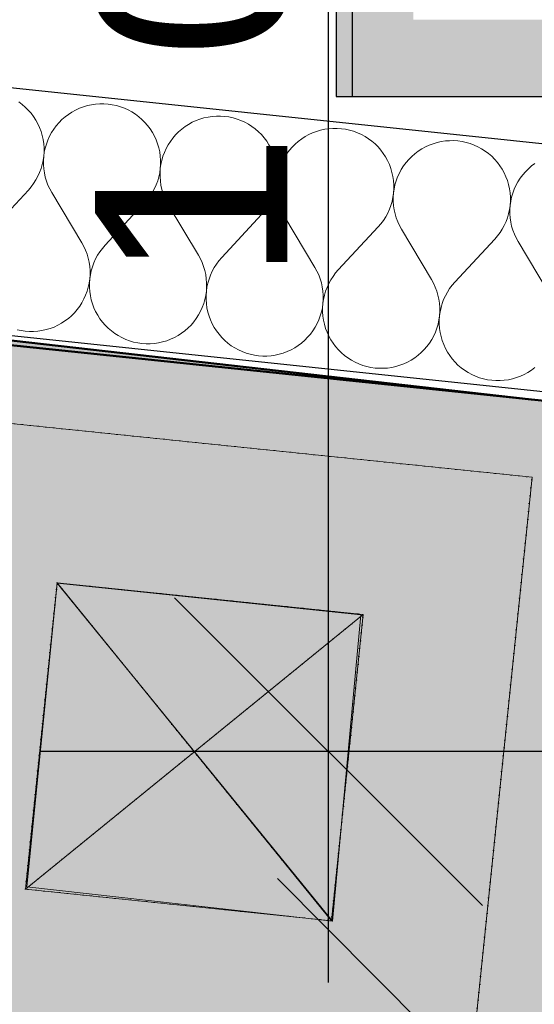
# Model space of a CAD drawing. Header units: millimetres. Extents: x -28761 to 4793, y -4271 to 20239.
# Tile 159 of 256: x -13048 to -12714, y 8825 to 9465. Entities that reach past the tile are written whole.
import ezdxf

# ---------------------------------------------------------------- set-up
doc = ezdxf.new("R2010")
doc.units = ezdxf.units.MM
doc.header["$MEASUREMENT"] = 0
doc.linetypes.add('Tečkovaná L', pattern=[5.15, 0.3, -4.85])
doc.linetypes.add('Wipeout_Contour', pattern=[1000, 0, -1000])
for name, color, linetype in [('5._POHLED ZÁPADNÍ_1_Konstrukce - nenosné', 7, 'Continuous'), ('5._POHLED ZÁPADNÍ_1_Konstrukce - nosné', 7, 'Continuous'), ('5._POHLED ZÁPADNÍ_1_Kóty - SP', 7, 'Continuous'), ('5._POHLED ZÁPADNÍ_1_Nové_Konstrukce - nosné', 7, 'Continuous'), ('5._POHLED ZÁPADNÍ_1_Nové_Kóty - SP', 7, 'Continuous'), ('5._POHLED ZÁPADNÍ_1_Nové_Popis', 7, 'Continuous'), ('5._POHLED ZÁPADNÍ_1_Nové_TZB - horkovod', 7, 'Continuous'), ('5._POHLED ZÁPADNÍ_1_Nové_Výplně – Řezové', 7, 'Continuous'), ('5._POHLED ZÁPADNÍ_1_Nové_VÝTAH VAR 1', 7, 'Continuous'), ('5._POHLED ZÁPADNÍ_1_Situace - terén', 7, 'Continuous'), ('5._POHLED ZÁPADNÍ_1_Výplně - Povrchové', 7, 'Continuous'), ('5._POHLED ZÁPADNÍ_1_Výplně – Řezové', 7, 'Continuous')]:
    doc.layers.add(name, color=color, linetype=linetype)
doc.styles.add('GENEROVANÝ_STYL_2', font='txt')

# ---------------------------------------------------------------- blocks, each defined once
blk = doc.blocks.new('*X36', base_point=(-30186.65, -6515.26))
at = {"layer": '5._POHLED ZÁPADNÍ_1_Nové_Výplně – Řezové', "color": 21, "linetype": 'Continuous', "lineweight": 20, "true_color": 0xffaaaa}
for p, q in [((-13046.55, 9409.62), (-13048.73, 9411.24)), ((-13044.49, 9407.84), (-13046.55, 9409.62)), ((-13042.57, 9405.92), (-13044.49, 9407.84)), ((-13040.78, 9403.86), (-13042.57, 9405.92)), ((-13011.76, 9405.95), (-13014.15, 9404.64)), ((-13009.29, 9407.09), (-13011.76, 9405.95)), ((-13006.74, 9408.04), (-13009.29, 9407.09)), ((-13004.13, 9408.82), (-13006.74, 9408.04)), ((-13001.48, 9409.4), (-13004.13, 9408.82)), ((-12998.79, 9409.79), (-13001.48, 9409.4)), ((-12996.07, 9409.99), (-12998.79, 9409.79)), ((-12993.35, 9410), (-12996.07, 9409.99)), ((-12990.64, 9409.81), (-12993.35, 9410)), ((-12987.94, 9409.43), (-12990.64, 9409.81)), ((-12985.28, 9408.86), (-12987.94, 9409.43)), ((-12982.67, 9408.1), (-12985.28, 9408.86)), ((-12980.12, 9407.15), (-12982.67, 9408.1)), ((-12977.64, 9406.03), (-12980.12, 9407.15)), ((-12975.25, 9404.73), (-12977.64, 9406.03)), ((-12972.96, 9403.26), (-12975.25, 9404.73)), ((-13039.15, 9401.69), (-13040.78, 9403.86)), ((-13037.67, 9399.4), (-13039.15, 9401.69)), ((-13036.36, 9397.02), (-13037.67, 9399.4)), ((-13020.66, 9399.74), (-13022.58, 9397.81)), ((-13018.6, 9401.53), (-13020.66, 9399.74)), ((-13016.43, 9403.16), (-13018.6, 9401.53)), ((-13014.15, 9404.64), (-13016.43, 9403.16)), ((-12970.78, 9401.63), (-12972.96, 9403.26)), ((-12968.72, 9399.86), (-12970.78, 9401.63)), ((-12966.79, 9397.94), (-12968.72, 9399.86)), ((-12933.52, 9399.11), (-12935.99, 9397.97)), ((-12930.97, 9400.06), (-12933.52, 9399.11)), ((-12928.36, 9400.84), (-12930.97, 9400.06)), ((-12925.71, 9401.42), (-12928.36, 9400.84)), ((-12923.01, 9401.81), (-12925.71, 9401.42)), ((-12920.3, 9402.01), (-12923.01, 9401.81)), ((-12917.58, 9402.02), (-12920.3, 9402.01)), ((-12914.87, 9401.83), (-12917.58, 9402.02)), ((-12912.17, 9401.45), (-12914.87, 9401.83)), ((-12909.51, 9400.88), (-12912.17, 9401.45)), ((-12906.9, 9400.12), (-12909.51, 9400.88)), ((-12904.35, 9399.17), (-12906.9, 9400.12)), ((-12901.87, 9398.05), (-12904.35, 9399.17)), ((-13035.23, 9394.55), (-13036.36, 9397.02)), ((-13034.27, 9392), (-13035.23, 9394.55)), ((-13033.5, 9389.39), (-13034.27, 9392)), ((-13025.98, 9393.57), (-13027.44, 9391.28)), ((-13024.35, 9395.75), (-13025.98, 9393.57)), ((-13022.58, 9397.81), (-13024.35, 9395.75)), ((-12965.01, 9395.88), (-12966.79, 9397.94)), ((-12963.37, 9393.71), (-12965.01, 9395.88)), ((-12961.9, 9391.42), (-12963.37, 9393.71)), ((-12942.83, 9393.55), (-12944.88, 9391.76)), ((-12940.66, 9395.18), (-12942.83, 9393.55)), ((-12938.37, 9396.66), (-12940.66, 9395.18)), ((-12935.99, 9397.97), (-12938.37, 9396.66)), ((-12899.48, 9396.75), (-12901.87, 9398.05)), ((-12897.19, 9395.28), (-12899.48, 9396.75)), ((-12895.01, 9393.65), (-12897.19, 9395.28)), ((-12892.95, 9391.88), (-12895.01, 9393.65)), ((-12855.2, 9392.08), (-12857.75, 9391.13)), ((-12852.59, 9392.86), (-12855.2, 9392.08)), ((-12849.93, 9393.44), (-12852.59, 9392.86)), ((-12847.24, 9393.83), (-12849.93, 9393.44)), ((-12844.53, 9394.03), (-12847.24, 9393.83)), ((-12841.81, 9394.04), (-12844.53, 9394.03)), ((-12839.09, 9393.85), (-12841.81, 9394.04)), ((-12836.4, 9393.47), (-12839.09, 9393.85)), ((-12833.74, 9392.9), (-12836.4, 9393.47)), ((-12831.13, 9392.14), (-12833.74, 9392.9)), ((-12828.58, 9391.19), (-12831.13, 9392.14)), ((-13032.92, 9386.73), (-13033.5, 9389.39)), ((-13032.53, 9384.04), (-13032.92, 9386.73)), ((-13029.86, 9386.41), (-13030.81, 9383.86)), ((-13028.74, 9388.89), (-13029.86, 9386.41)), ((-13027.44, 9391.28), (-13028.74, 9388.89)), ((-12960.59, 9389.04), (-12961.9, 9391.42)), ((-12959.46, 9386.57), (-12960.59, 9389.04)), ((-12958.5, 9384.02), (-12959.46, 9386.57)), ((-12950.2, 9385.59), (-12951.67, 9383.3)), ((-12948.58, 9387.77), (-12950.2, 9385.59)), ((-12946.8, 9389.83), (-12948.58, 9387.77)), ((-12944.88, 9391.76), (-12946.8, 9389.83)), ((-12891.02, 9389.96), (-12892.95, 9391.88)), ((-12889.24, 9387.9), (-12891.02, 9389.96)), ((-12887.6, 9385.73), (-12889.24, 9387.9)), ((-12886.13, 9383.44), (-12887.6, 9385.73)), ((-12867.06, 9385.57), (-12869.11, 9383.78)), ((-12864.89, 9387.2), (-12867.06, 9385.57)), ((-12862.6, 9388.68), (-12864.89, 9387.2)), ((-12860.22, 9389.99), (-12862.6, 9388.68)), ((-12857.75, 9391.13), (-12860.22, 9389.99)), ((-12826.1, 9390.07), (-12828.58, 9391.19)), ((-12823.71, 9388.77), (-12826.1, 9390.07)), ((-12821.42, 9387.3), (-12823.71, 9388.77)), ((-12819.24, 9385.67), (-12821.42, 9387.3)), ((-12817.18, 9383.9), (-12819.24, 9385.67)), ((-12771.47, 9385.85), (-12774.16, 9385.46)), ((-12768.76, 9386.05), (-12771.47, 9385.85)), ((-12766.04, 9386.06), (-12768.76, 9386.05)), ((-12763.32, 9385.87), (-12766.04, 9386.06)), ((-12760.63, 9385.49), (-12763.32, 9385.87)), ((-12757.97, 9384.92), (-12760.63, 9385.49)), ((-13032.33, 9381.33), (-13032.53, 9384.04)), ((-13032.33, 9378.61), (-13032.33, 9381.33)), ((-13031.57, 9381.25), (-13032.14, 9378.59)), ((-13030.81, 9383.86), (-13031.57, 9381.25)), ((-12957.73, 9381.41), (-12958.5, 9384.02)), ((-12957.15, 9378.75), (-12957.73, 9381.41)), ((-12952.97, 9380.91), (-12954.09, 9378.43)), ((-12951.67, 9383.3), (-12952.97, 9380.91)), ((-12884.82, 9381.06), (-12886.13, 9383.44)), ((-12883.69, 9378.59), (-12884.82, 9381.06)), ((-12872.81, 9379.79), (-12874.43, 9377.61)), ((-12871.03, 9381.85), (-12872.81, 9379.79)), ((-12869.11, 9383.78), (-12871.03, 9381.85)), ((-12815.25, 9381.98), (-12817.18, 9383.9)), ((-12813.47, 9379.92), (-12815.25, 9381.98)), ((-12811.83, 9377.75), (-12813.47, 9379.92)), ((-12789.12, 9379.22), (-12791.29, 9377.59)), ((-12786.83, 9380.7), (-12789.12, 9379.22)), ((-12784.45, 9382.01), (-12786.83, 9380.7)), ((-12781.98, 9383.15), (-12784.45, 9382.01)), ((-12779.43, 9384.1), (-12781.98, 9383.15)), ((-12776.82, 9384.88), (-12779.43, 9384.1)), ((-12774.16, 9385.46), (-12776.82, 9384.88)), ((-12755.36, 9384.16), (-12757.97, 9384.92)), ((-12752.81, 9383.21), (-12755.36, 9384.16)), ((-12750.33, 9382.09), (-12752.81, 9383.21)), ((-12747.94, 9380.79), (-12750.33, 9382.09)), ((-12745.65, 9379.32), (-12747.94, 9380.79)), ((-12743.47, 9377.69), (-12745.65, 9379.32)), ((-13033.47, 9370.54), (-13032.9, 9373.2)), ((-13032.9, 9373.2), (-13032.52, 9375.89)), ((-13032.52, 9375.89), (-13032.7, 9373.18)), ((-13032.7, 9373.18), (-13032.69, 9370.46)), ((-13032.52, 9375.89), (-13032.33, 9378.61)), ((-13032.14, 9378.59), (-13032.52, 9375.89)), ((-12956.76, 9376.06), (-12957.15, 9378.75)), ((-12956.56, 9373.35), (-12956.76, 9376.06)), ((-12956.55, 9370.63), (-12956.56, 9373.35)), ((-12955.79, 9373.27), (-12956.36, 9370.61)), ((-12955.03, 9375.88), (-12955.79, 9373.27)), ((-12954.09, 9378.43), (-12955.03, 9375.88)), ((-12882.73, 9376.04), (-12883.69, 9378.59)), ((-12881.96, 9373.43), (-12882.73, 9376.04)), ((-12881.38, 9370.77), (-12881.96, 9373.43)), ((-12877.2, 9372.93), (-12878.32, 9370.45)), ((-12875.9, 9375.32), (-12877.2, 9372.93)), ((-12874.43, 9377.61), (-12875.9, 9375.32)), ((-12810.36, 9375.46), (-12811.83, 9377.75)), ((-12809.05, 9373.08), (-12810.36, 9375.46)), ((-12807.91, 9370.61), (-12809.05, 9373.08)), ((-12795.26, 9373.87), (-12797.04, 9371.81)), ((-12793.34, 9375.8), (-12795.26, 9373.87)), ((-12791.29, 9377.59), (-12793.34, 9375.8)), ((-12741.41, 9375.92), (-12743.47, 9377.69)), ((-12739.48, 9374), (-12741.41, 9375.92)), ((-12737.69, 9371.94), (-12739.48, 9374)), ((-13035.18, 9365.38), (-13034.24, 9367.93)), ((-13034.24, 9367.93), (-13033.47, 9370.54)), ((-13032.69, 9370.46), (-13032.49, 9367.74)), ((-13032.49, 9367.74), (-13032.1, 9365.05)), ((-12957.13, 9365.22), (-12956.74, 9367.91)), ((-12956.74, 9367.91), (-12956.93, 9365.2)), ((-12956.74, 9367.91), (-12956.55, 9370.63)), ((-12956.36, 9370.61), (-12956.74, 9367.91)), ((-12880.99, 9368.08), (-12881.38, 9370.77)), ((-12880.79, 9365.37), (-12880.99, 9368.08)), ((-12879.26, 9367.9), (-12880.02, 9365.29)), ((-12878.32, 9370.45), (-12879.26, 9367.9)), ((-12806.96, 9368.06), (-12807.91, 9370.61)), ((-12806.19, 9365.45), (-12806.96, 9368.06)), ((-12800.13, 9367.34), (-12801.42, 9364.95)), ((-12798.66, 9369.63), (-12800.13, 9367.34)), ((-12797.04, 9371.81), (-12798.66, 9369.63)), ((-12736.06, 9369.77), (-12737.69, 9371.94)), ((-12734.59, 9367.48), (-12736.06, 9369.77)), ((-12733.28, 9365.1), (-12734.59, 9367.48)), ((-12717.57, 9367.82), (-12719.49, 9365.89)), ((-12715.52, 9369.61), (-12717.57, 9367.82)), ((-12713.35, 9371.24), (-12715.52, 9369.61)), ((-13039.08, 9358.22), (-13037.61, 9360.51)), ((-13037.61, 9360.51), (-13036.31, 9362.9)), ((-13036.31, 9362.9), (-13035.18, 9365.38)), ((-13032.1, 9365.05), (-13031.51, 9362.4)), ((-13031.51, 9362.4), (-13030.74, 9359.79)), ((-12959.41, 9357.4), (-12958.46, 9359.95)), ((-12958.46, 9359.95), (-12957.7, 9362.56)), ((-12957.7, 9362.56), (-12957.13, 9365.22)), ((-12956.93, 9365.2), (-12956.92, 9362.48)), ((-12956.92, 9362.48), (-12956.72, 9359.76)), ((-12881.36, 9357.24), (-12880.97, 9359.93)), ((-12880.97, 9359.93), (-12881.16, 9357.22)), ((-12880.97, 9359.93), (-12880.78, 9362.65)), ((-12880.59, 9362.63), (-12880.97, 9359.93)), ((-12880.78, 9362.65), (-12880.79, 9365.37)), ((-12880.02, 9365.29), (-12880.59, 9362.63)), ((-12805.61, 9362.79), (-12806.19, 9365.45)), ((-12805.21, 9360.1), (-12805.61, 9362.79)), ((-12805.02, 9357.39), (-12805.21, 9360.1)), ((-12803.49, 9359.92), (-12804.25, 9357.31)), ((-12802.55, 9362.47), (-12803.49, 9359.92)), ((-12801.42, 9364.95), (-12802.55, 9362.47)), ((-12732.14, 9362.63), (-12733.28, 9365.1)), ((-12731.19, 9360.08), (-12732.14, 9362.63)), ((-12730.42, 9357.47), (-12731.19, 9360.08)), ((-12722.89, 9361.65), (-12724.36, 9359.36)), ((-12721.27, 9363.83), (-12722.89, 9361.65)), ((-12719.49, 9365.89), (-12721.27, 9363.83)), ((-13042.48, 9353.98), (-13068.41, 9326.07)), ((-13042.48, 9353.98), (-13040.71, 9356.04)), ((-13040.71, 9356.04), (-13039.08, 9358.22)), ((-13030.74, 9359.79), (-13029.78, 9357.24)), ((-13029.78, 9357.24), (-13028.64, 9354.77)), ((-13028.64, 9354.77), (-13027.33, 9352.39)), ((-12961.84, 9352.53), (-12960.54, 9354.92)), ((-12960.54, 9354.92), (-12959.41, 9357.4)), ((-12956.72, 9359.76), (-12956.33, 9357.07)), ((-12956.33, 9357.07), (-12955.74, 9354.42)), ((-12955.74, 9354.42), (-12954.97, 9351.81)), ((-12882.69, 9351.97), (-12881.93, 9354.58)), ((-12881.93, 9354.58), (-12881.36, 9357.24)), ((-12881.16, 9357.22), (-12881.15, 9354.5)), ((-12881.15, 9354.5), (-12880.95, 9351.78)), ((-12805.2, 9351.95), (-12805.01, 9354.67)), ((-12804.82, 9354.65), (-12805.2, 9351.95)), ((-12805.01, 9354.67), (-12805.02, 9357.39)), ((-12804.25, 9357.31), (-12804.82, 9354.65)), ((-12729.83, 9354.81), (-12730.42, 9357.47)), ((-12729.44, 9352.12), (-12729.83, 9354.81)), ((-12726.78, 9354.49), (-12727.72, 9351.94)), ((-12725.65, 9356.97), (-12726.78, 9354.49)), ((-12724.36, 9359.36), (-12725.65, 9356.97)), ((-13027.33, 9352.39), (-13007.79, 9319.68)), ((-12966.71, 9346), (-12964.93, 9348.06)), ((-12964.93, 9348.06), (-12963.31, 9350.24)), ((-12963.31, 9350.24), (-12961.84, 9352.53)), ((-12954.97, 9351.81), (-12954.01, 9349.26)), ((-12954.01, 9349.26), (-12952.87, 9346.79)), ((-12884.77, 9346.94), (-12883.64, 9349.42)), ((-12883.64, 9349.42), (-12882.69, 9351.97)), ((-12880.95, 9351.78), (-12880.55, 9349.09)), ((-12880.55, 9349.09), (-12879.97, 9346.44)), ((-12806.16, 9346.6), (-12805.58, 9349.26)), ((-12805.58, 9349.26), (-12805.2, 9351.95)), ((-12805.2, 9351.95), (-12805.39, 9349.24)), ((-12805.39, 9349.24), (-12805.38, 9346.52)), ((-12729.24, 9349.41), (-12729.44, 9352.12)), ((-12729.24, 9346.69), (-12729.24, 9349.41)), ((-12728.48, 9349.33), (-12729.05, 9346.67)), ((-12727.72, 9351.94), (-12728.48, 9349.33)), ((-12966.71, 9346), (-12992.64, 9318.09)), ((-12952.87, 9346.79), (-12951.56, 9344.41)), ((-12951.56, 9344.41), (-12932.02, 9311.7)), ((-12889.16, 9340.08), (-12887.54, 9342.26)), ((-12887.54, 9342.26), (-12886.07, 9344.55)), ((-12886.07, 9344.55), (-12884.77, 9346.94)), ((-12879.97, 9346.44), (-12879.19, 9343.83)), ((-12879.19, 9343.83), (-12878.24, 9341.28)), ((-12878.24, 9341.28), (-12877.1, 9338.81)), ((-12809, 9338.96), (-12807.87, 9341.44)), ((-12807.87, 9341.44), (-12806.92, 9343.99)), ((-12806.92, 9343.99), (-12806.16, 9346.6)), ((-12805.38, 9346.52), (-12805.18, 9343.8)), ((-12805.18, 9343.8), (-12804.78, 9341.11)), ((-12804.78, 9341.11), (-12804.2, 9338.46)), ((-12730.39, 9338.62), (-12729.81, 9341.28)), ((-12729.81, 9341.28), (-12729.43, 9343.97)), ((-12729.43, 9343.97), (-12729.62, 9341.26)), ((-12729.62, 9341.26), (-12729.61, 9338.54)), ((-12729.43, 9343.97), (-12729.24, 9346.69)), ((-12729.05, 9346.67), (-12729.43, 9343.97)), ((-12890.94, 9338.02), (-12916.87, 9310.11)), ((-12890.94, 9338.02), (-12889.16, 9340.08)), ((-12877.1, 9338.81), (-12875.79, 9336.43)), ((-12875.79, 9336.43), (-12856.25, 9303.72)), ((-12811.76, 9334.28), (-12810.3, 9336.57)), ((-12810.3, 9336.57), (-12809, 9338.96)), ((-12804.2, 9338.46), (-12803.42, 9335.85)), ((-12803.42, 9335.85), (-12802.46, 9333.3)), ((-12732.1, 9333.46), (-12731.15, 9336.01)), ((-12731.15, 9336.01), (-12730.39, 9338.62)), ((-12729.61, 9338.54), (-12729.41, 9335.82)), ((-12729.41, 9335.82), (-12729.01, 9333.13)), ((-12815.17, 9330.04), (-12841.09, 9302.13)), ((-12815.17, 9330.04), (-12813.39, 9332.1)), ((-12813.39, 9332.1), (-12811.76, 9334.28)), ((-12802.46, 9333.3), (-12801.33, 9330.83)), ((-12801.33, 9330.83), (-12800.02, 9328.45)), ((-12800.02, 9328.45), (-12780.48, 9295.74)), ((-12735.99, 9326.3), (-12734.52, 9328.59)), ((-12734.52, 9328.59), (-12733.22, 9330.98)), ((-12733.22, 9330.98), (-12732.1, 9333.46)), ((-12729.01, 9333.13), (-12728.43, 9330.48)), ((-12728.43, 9330.48), (-12727.65, 9327.87)), ((-12739.4, 9322.06), (-12765.32, 9294.15)), ((-12739.4, 9322.06), (-12737.62, 9324.12)), ((-12737.62, 9324.12), (-12735.99, 9326.3)), ((-12727.65, 9327.87), (-12726.69, 9325.32)), ((-12726.69, 9325.32), (-12725.56, 9322.85)), ((-12725.56, 9322.85), (-12724.24, 9320.47)), ((-13006.48, 9317.3), (-13007.79, 9319.68)), ((-13005.34, 9314.83), (-13006.48, 9317.3)), ((-12994.42, 9316.03), (-12996.04, 9313.85)), ((-12992.64, 9318.09), (-12994.42, 9316.03)), ((-12724.24, 9320.47), (-12704.71, 9287.76)), ((-13004.38, 9312.28), (-13005.34, 9314.83)), ((-13003.61, 9309.68), (-13004.38, 9312.28)), ((-13003.02, 9307.02), (-13003.61, 9309.68)), ((-12998.81, 9309.17), (-12999.94, 9306.69)), ((-12997.51, 9311.56), (-12998.81, 9309.17)), ((-12996.04, 9313.85), (-12997.51, 9311.56)), ((-12930.71, 9309.32), (-12932.02, 9311.7)), ((-12929.57, 9306.85), (-12930.71, 9309.32)), ((-12916.87, 9310.11), (-12918.64, 9308.05)), ((-13002.63, 9304.33), (-13003.02, 9307.02)), ((-13002.43, 9301.61), (-13002.63, 9304.33)), ((-13000.88, 9304.14), (-13001.65, 9301.53)), ((-12999.94, 9306.69), (-13000.88, 9304.14)), ((-12928.61, 9304.3), (-12929.57, 9306.85)), ((-12927.84, 9301.69), (-12928.61, 9304.3)), ((-12921.74, 9303.58), (-12923.04, 9301.19)), ((-12920.27, 9305.87), (-12921.74, 9303.58)), ((-12918.64, 9308.05), (-12920.27, 9305.87)), ((-12854.94, 9301.34), (-12856.25, 9303.72)), ((-13002.98, 9293.49), (-13002.61, 9296.18)), ((-13002.61, 9296.18), (-13002.79, 9293.47)), ((-13002.61, 9296.18), (-13002.42, 9298.89)), ((-13002.22, 9298.87), (-13002.61, 9296.18)), ((-13002.42, 9298.89), (-13002.43, 9301.61)), ((-13001.65, 9301.53), (-13002.22, 9298.87)), ((-12927.25, 9299.04), (-12927.84, 9301.69)), ((-12926.86, 9296.35), (-12927.25, 9299.04)), ((-12926.65, 9293.63), (-12926.86, 9296.35)), ((-12925.11, 9296.16), (-12925.88, 9293.55)), ((-12924.17, 9298.71), (-12925.11, 9296.16)), ((-12923.04, 9301.19), (-12924.17, 9298.71)), ((-12853.8, 9298.87), (-12854.94, 9301.34)), ((-12852.84, 9296.32), (-12853.8, 9298.87)), ((-12852.07, 9293.71), (-12852.84, 9296.32)), ((-12844.5, 9297.89), (-12845.97, 9295.6)), ((-12842.87, 9300.07), (-12844.5, 9297.89)), ((-12841.09, 9302.13), (-12842.87, 9300.07)), ((-13004.31, 9288.21), (-13003.56, 9290.83)), ((-13003.56, 9290.83), (-13002.98, 9293.49)), ((-13002.79, 9293.47), (-13002.79, 9290.74)), ((-13002.79, 9290.74), (-13002.59, 9288.03)), ((-12926.83, 9288.2), (-12926.65, 9290.91)), ((-12926.45, 9290.89), (-12926.83, 9288.2)), ((-12926.65, 9290.91), (-12926.65, 9293.63)), ((-12925.88, 9293.55), (-12926.45, 9290.89)), ((-12851.48, 9291.06), (-12852.07, 9293.71)), ((-12851.09, 9288.37), (-12851.48, 9291.06)), ((-12848.4, 9290.73), (-12849.34, 9288.18)), ((-12847.27, 9293.21), (-12848.4, 9290.73)), ((-12845.97, 9295.6), (-12847.27, 9293.21)), ((-12779.17, 9293.36), (-12780.48, 9295.74)), ((-12778.03, 9290.89), (-12779.17, 9293.36)), ((-12777.07, 9288.34), (-12778.03, 9290.89)), ((-12768.73, 9289.91), (-12770.2, 9287.62)), ((-12767.1, 9292.09), (-12768.73, 9289.91)), ((-12765.32, 9294.15), (-12767.1, 9292.09)), ((-13007.68, 9280.79), (-13006.38, 9283.18)), ((-13006.38, 9283.18), (-13005.26, 9285.66)), ((-13005.26, 9285.66), (-13004.31, 9288.21)), ((-13002.59, 9288.03), (-13002.2, 9285.34)), ((-13002.2, 9285.34), (-13001.62, 9282.68)), ((-12927.78, 9282.85), (-12927.21, 9285.5)), ((-12927.21, 9285.5), (-12926.83, 9288.2)), ((-12926.83, 9288.2), (-12927.02, 9285.48)), ((-12927.02, 9285.48), (-12927.02, 9282.76)), ((-12850.88, 9285.65), (-12851.09, 9288.37)), ((-12850.88, 9282.93), (-12850.88, 9285.65)), ((-12850.1, 9285.57), (-12850.68, 9282.91)), ((-12849.34, 9288.18), (-12850.1, 9285.57)), ((-12776.3, 9285.73), (-12777.07, 9288.34)), ((-12775.71, 9283.08), (-12776.3, 9285.73)), ((-12771.5, 9285.23), (-12772.62, 9282.75)), ((-12770.2, 9287.62), (-12771.5, 9285.23)), ((-13010.77, 9276.32), (-13009.14, 9278.5)), ((-13009.14, 9278.5), (-13007.68, 9280.79)), ((-13001.62, 9282.68), (-13000.85, 9280.07)), ((-13000.85, 9280.07), (-12999.89, 9277.53)), ((-12999.89, 9277.53), (-12998.76, 9275.05)), ((-12930.61, 9275.2), (-12929.49, 9277.68)), ((-12929.49, 9277.68), (-12928.54, 9280.23)), ((-12928.54, 9280.23), (-12927.78, 9282.85)), ((-12927.02, 9282.76), (-12926.82, 9280.05)), ((-12926.82, 9280.05), (-12926.43, 9277.36)), ((-12926.43, 9277.36), (-12925.85, 9274.7)), ((-12852.01, 9274.86), (-12851.44, 9277.52)), ((-12851.44, 9277.52), (-12851.06, 9280.22)), ((-12851.06, 9280.22), (-12851.25, 9277.5)), ((-12851.25, 9277.5), (-12851.25, 9274.78)), ((-12851.06, 9280.22), (-12850.88, 9282.93)), ((-12850.68, 9282.91), (-12851.06, 9280.22)), ((-12775.31, 9280.39), (-12775.71, 9283.08)), ((-12775.11, 9277.67), (-12775.31, 9280.39)), ((-12775.1, 9274.95), (-12775.11, 9277.67)), ((-12774.33, 9277.59), (-12774.91, 9274.93)), ((-12773.57, 9280.2), (-12774.33, 9277.59)), ((-12772.62, 9282.75), (-12773.57, 9280.2)), ((-13018.69, 9268.91), (-13016.52, 9270.54)), ((-13016.52, 9270.54), (-13014.46, 9272.33)), ((-13014.46, 9272.33), (-13012.55, 9274.26)), ((-13012.55, 9274.26), (-13010.77, 9276.32)), ((-12998.76, 9275.05), (-12997.45, 9272.67)), ((-12997.45, 9272.67), (-12995.97, 9270.38)), ((-12995.97, 9270.38), (-12994.34, 9268.21)), ((-12935, 9268.34), (-12933.37, 9270.52)), ((-12933.37, 9270.52), (-12931.91, 9272.81)), ((-12931.91, 9272.81), (-12930.61, 9275.2)), ((-12925.85, 9274.7), (-12925.08, 9272.09)), ((-12925.08, 9272.09), (-12924.12, 9269.55)), ((-12853.72, 9269.7), (-12852.77, 9272.25)), ((-12852.77, 9272.25), (-12852.01, 9274.86)), ((-12851.25, 9274.78), (-12851.05, 9272.07)), ((-12851.05, 9272.07), (-12850.66, 9269.38)), ((-12775.67, 9269.54), (-12775.29, 9272.24)), ((-12775.29, 9272.24), (-12775.48, 9269.52)), ((-12775.29, 9272.24), (-12775.1, 9274.95)), ((-12774.91, 9274.93), (-12775.29, 9272.24)), ((-13030.99, 9263.25), (-13028.38, 9264.03)), ((-13028.38, 9264.03), (-13025.83, 9264.98)), ((-13025.83, 9264.98), (-13023.36, 9266.12)), ((-13023.36, 9266.12), (-13020.97, 9267.43)), ((-13020.97, 9267.43), (-13018.69, 9268.91)), ((-12994.34, 9268.21), (-12992.55, 9266.15)), ((-12992.55, 9266.15), (-12990.63, 9264.23)), ((-12990.63, 9264.23), (-12988.57, 9262.46)), ((-12940.74, 9262.56), (-12938.69, 9264.35)), ((-12938.69, 9264.35), (-12936.77, 9266.28)), ((-12936.77, 9266.28), (-12935, 9268.34)), ((-12924.12, 9269.55), (-12922.99, 9267.07)), ((-12922.99, 9267.07), (-12921.68, 9264.69)), ((-12921.68, 9264.69), (-12920.2, 9262.4)), ((-12857.6, 9262.54), (-12856.14, 9264.83)), ((-12856.14, 9264.83), (-12854.84, 9267.22)), ((-12854.84, 9267.22), (-12853.72, 9269.7)), ((-12850.66, 9269.38), (-12850.08, 9266.72)), ((-12850.08, 9266.72), (-12849.3, 9264.11)), ((-12849.3, 9264.11), (-12848.35, 9261.57)), ((-12777.94, 9261.72), (-12777, 9264.27)), ((-12777, 9264.27), (-12776.24, 9266.88)), ((-12776.24, 9266.88), (-12775.67, 9269.54)), ((-12775.48, 9269.52), (-12775.48, 9266.8)), ((-12775.48, 9266.8), (-12775.28, 9264.09)), ((-12775.28, 9264.09), (-12774.89, 9261.4)), ((-13049.84, 9263.21), (-13047.18, 9262.64)), ((-13047.18, 9262.64), (-13044.48, 9262.26)), ((-13044.48, 9262.26), (-13041.77, 9262.07)), ((-13041.77, 9262.07), (-13039.05, 9262.08)), ((-13039.05, 9262.08), (-13036.34, 9262.28)), ((-13036.34, 9262.28), (-13033.64, 9262.67)), ((-13033.64, 9262.67), (-13030.99, 9263.25)), ((-12988.57, 9262.46), (-12986.39, 9260.83)), ((-12986.39, 9260.83), (-12984.1, 9259.36)), ((-12984.1, 9259.36), (-12981.71, 9258.06)), ((-12981.71, 9258.06), (-12979.23, 9256.94)), ((-12950.06, 9257), (-12947.59, 9258.14)), ((-12947.59, 9258.14), (-12945.2, 9259.45)), ((-12945.2, 9259.45), (-12942.92, 9260.93)), ((-12942.92, 9260.93), (-12940.74, 9262.56)), ((-12920.2, 9262.4), (-12918.57, 9260.23)), ((-12918.57, 9260.23), (-12916.78, 9258.17)), ((-12916.78, 9258.17), (-12914.86, 9256.25)), ((-12862.92, 9256.37), (-12861, 9258.3)), ((-12861, 9258.3), (-12859.23, 9260.36)), ((-12859.23, 9260.36), (-12857.6, 9262.54)), ((-12848.35, 9261.57), (-12847.21, 9259.09)), ((-12847.21, 9259.09), (-12845.91, 9256.71)), ((-12780.37, 9256.85), (-12779.07, 9259.24)), ((-12779.07, 9259.24), (-12777.94, 9261.72)), ((-12774.89, 9261.4), (-12774.3, 9258.74)), ((-12774.3, 9258.74), (-12773.53, 9256.13)), ((-12979.23, 9256.94), (-12976.68, 9255.99)), ((-12976.68, 9255.99), (-12974.07, 9255.23)), ((-12974.07, 9255.23), (-12971.41, 9254.66)), ((-12971.41, 9254.66), (-12968.71, 9254.28)), ((-12968.71, 9254.28), (-12966, 9254.09)), ((-12966, 9254.09), (-12963.28, 9254.1)), ((-12963.28, 9254.1), (-12960.56, 9254.3)), ((-12960.56, 9254.3), (-12957.87, 9254.69)), ((-12957.87, 9254.69), (-12955.22, 9255.27)), ((-12955.22, 9255.27), (-12952.61, 9256.05)), ((-12952.61, 9256.05), (-12950.06, 9257)), ((-12914.86, 9256.25), (-12912.8, 9254.48)), ((-12912.8, 9254.48), (-12910.62, 9252.85)), ((-12910.62, 9252.85), (-12908.32, 9251.38)), ((-12908.32, 9251.38), (-12905.93, 9250.08)), ((-12871.82, 9250.16), (-12869.43, 9251.47)), ((-12869.43, 9251.47), (-12867.15, 9252.95)), ((-12867.15, 9252.95), (-12864.97, 9254.58)), ((-12864.97, 9254.58), (-12862.92, 9256.37)), ((-12845.91, 9256.71), (-12844.43, 9254.42)), ((-12844.43, 9254.42), (-12842.8, 9252.25)), ((-12842.8, 9252.25), (-12841.01, 9250.19)), ((-12785.23, 9250.32), (-12783.46, 9252.38)), ((-12783.46, 9252.38), (-12781.83, 9254.56)), ((-12781.83, 9254.56), (-12780.37, 9256.85)), ((-12773.53, 9256.13), (-12772.58, 9253.58)), ((-12772.58, 9253.58), (-12771.44, 9251.11)), ((-12905.93, 9250.08), (-12903.46, 9248.96)), ((-12903.46, 9248.96), (-12900.91, 9248.01)), ((-12900.91, 9248.01), (-12898.29, 9247.25)), ((-12898.29, 9247.25), (-12895.63, 9246.68)), ((-12895.63, 9246.68), (-12892.94, 9246.3)), ((-12892.94, 9246.3), (-12890.23, 9246.11)), ((-12890.23, 9246.11), (-12887.51, 9246.12)), ((-12887.51, 9246.12), (-12884.79, 9246.32)), ((-12884.79, 9246.32), (-12882.1, 9246.71)), ((-12882.1, 9246.71), (-12879.44, 9247.29)), ((-12879.44, 9247.29), (-12876.84, 9248.07)), ((-12876.84, 9248.07), (-12874.29, 9249.02)), ((-12874.29, 9249.02), (-12871.82, 9250.16)), ((-12841.01, 9250.19), (-12839.08, 9248.27)), ((-12839.08, 9248.27), (-12837.03, 9246.5)), ((-12837.03, 9246.5), (-12834.84, 9244.87)), ((-12834.84, 9244.87), (-12832.55, 9243.4)), ((-12793.66, 9243.49), (-12791.38, 9244.97)), ((-12791.38, 9244.97), (-12789.2, 9246.6)), ((-12789.2, 9246.6), (-12787.15, 9248.39)), ((-12787.15, 9248.39), (-12785.23, 9250.32)), ((-12771.44, 9251.11), (-12770.14, 9248.73)), ((-12770.14, 9248.73), (-12768.66, 9246.44)), ((-12768.66, 9246.44), (-12767.03, 9244.27)), ((-12832.55, 9243.4), (-12830.16, 9242.1)), ((-12830.16, 9242.1), (-12827.69, 9240.98)), ((-12827.69, 9240.98), (-12825.13, 9240.03)), ((-12825.13, 9240.03), (-12822.52, 9239.27)), ((-12822.52, 9239.27), (-12819.86, 9238.7)), ((-12819.86, 9238.7), (-12817.17, 9238.32)), ((-12811.73, 9238.14), (-12809.02, 9238.34)), ((-12809.02, 9238.34), (-12806.33, 9238.73)), ((-12806.33, 9238.73), (-12803.67, 9239.31)), ((-12803.67, 9239.31), (-12801.06, 9240.09)), ((-12801.06, 9240.09), (-12798.52, 9241.04)), ((-12798.52, 9241.04), (-12796.05, 9242.18)), ((-12796.05, 9242.18), (-12793.66, 9243.49)), ((-12767.03, 9244.27), (-12765.24, 9242.21)), ((-12765.24, 9242.21), (-12763.31, 9240.29)), ((-12763.31, 9240.29), (-12761.25, 9238.52)), ((-12761.25, 9238.52), (-12759.07, 9236.89)), ((-12715.6, 9236.99), (-12713.43, 9238.62)), ((-12817.17, 9238.32), (-12814.46, 9238.13)), ((-12814.46, 9238.13), (-12811.73, 9238.14)), ((-12759.07, 9236.89), (-12756.78, 9235.42)), ((-12756.78, 9235.42), (-12754.39, 9234.12)), ((-12754.39, 9234.12), (-12751.91, 9233)), ((-12751.91, 9233), (-12749.36, 9232.05)), ((-12749.36, 9232.05), (-12746.75, 9231.29)), ((-12727.9, 9231.33), (-12725.29, 9232.11)), ((-12725.29, 9232.11), (-12722.75, 9233.06)), ((-12722.75, 9233.06), (-12720.27, 9234.2)), ((-12720.27, 9234.2), (-12717.89, 9235.51)), ((-12717.89, 9235.51), (-12715.6, 9236.99)), ((-12746.75, 9231.29), (-12744.09, 9230.72)), ((-12744.09, 9230.72), (-12741.4, 9230.34)), ((-12741.4, 9230.34), (-12738.68, 9230.15)), ((-12738.68, 9230.15), (-12735.96, 9230.16)), ((-12735.96, 9230.16), (-12733.25, 9230.36)), ((-12733.25, 9230.36), (-12730.56, 9230.75)), ((-12730.56, 9230.75), (-12727.9, 9231.33))]:
    blk.add_line(p, q, dxfattribs=at)

msp = doc.modelspace()

# ---------------------------------------------------------------- hatches: boundary and pattern name
at = {"layer": '5._POHLED ZÁPADNÍ_1_Nové_Výplně – Řezové', "linetype": 'Continuous', "lineweight": 0, "true_color": 0x3f2a2a}
for points in [[(-12842.41, 9414.66), (-12792.41, 9464.66), (-12792.41, 11494.66), (-12842.41, 11544.66)], [(-12842.41, 9414.66), (-12568.74, 9414.66), (-12568.74, 9464.66), (-12792.41, 9464.66)]]:
    msp.add_hatch(color=19, dxfattribs=at).paths.add_polyline_path(points)
at = {"layer": '5._POHLED ZÁPADNÍ_1_Výplně – Řezové', "linetype": 'Continuous', "lineweight": 13}
for points in [[(-14635.06, 8902.17), (-12775.46, 8691.24), (-12715.73, 9217.87), (-14575.33, 9428.79)], [(-13491.26, 8765.9), (-10413.54, 8444.89), (-10358.56, 8972.03), (-13436.28, 9293.04)]]:
    msp.add_hatch(color=254, dxfattribs=at).paths.add_polyline_path(points)

# ---------------------------------------------------------------- linework, layer by layer
at = {"layer": '5._POHLED ZÁPADNÍ_1_Konstrukce - nosné', "color": 7, "linetype": 'Continuous', "lineweight": 50, "flags": 128}
for points in [[(-12715.73, 9217.87), (-14575.33, 9428.79)], [(-10358.56, 8972.03), (-13436.28, 9293.04)]]:
    msp.add_lwpolyline(points, dxfattribs=at)
at = {"layer": '5._POHLED ZÁPADNÍ_1_Nové_Kóty - SP', "color": 1, "linetype": 'Continuous', "lineweight": 25}
for p, q in [((-12547.48, 8989.08), (-13034.98, 8989.08)), ((-12847.48, 8839.08), (-12847.48, 8989.08))]:
    msp.add_line(p, q, dxfattribs=at)
at = {"layer": '5._POHLED ZÁPADNÍ_1_Nové_Popis', "color": 1, "linetype": 'Continuous', "lineweight": 25}
msp.add_line((-12713.99, 8739.25), (-12880.7, 8906.56), dxfattribs=at)
at = {"layer": '5._POHLED ZÁPADNÍ_1_Nové_VÝTAH VAR 1', "color": 1, "linetype": 'Continuous', "lineweight": 25}
for p, q in [((-12842.41, 11544.66), (-12842.41, 9414.66)), ((-12842.41, 9414.66), (-12568.74, 9414.66))]:
    msp.add_line(p, q, dxfattribs=at)

# ---------------------------------------------------------------- next in the draw order: wipeouts: each hides what was drawn before it
at = {"color": 254, "linetype": 'Wipeout_Contour', "lineweight": 0, "ltscale": 61313.242145}
msp.add_wipeout([(-13448.44, 9300.97), (-10970.6, 9040.01), (-10970.9, 9200.93), (-13430.85, 9460)], dxfattribs=at).dxf.layer = '5._POHLED ZÁPADNÍ_1_Nové_Výplně – Řezové'

# ---------------------------------------------------------------- next in the draw order: hatches: boundary and pattern name
at = {"layer": '5._POHLED ZÁPADNÍ_1_Výplně - Povrchové', "linetype": 'Continuous', "lineweight": 0, "true_color": 0xcbcbcb}
h = msp.add_hatch(color=9, dxfattribs=at)
h.paths.add_polyline_path([(-13154.14, 8810.54), (-12756.25, 8769.47), (-12715.19, 9167.36), (-13113.07, 9208.43)])
h.paths.add_polyline_path([(-13044.4, 8899.74), (-13023.87, 9098.69), (-12824.93, 9078.16), (-12845.46, 8879.21)], flags=0)
h = msp.add_hatch(color=9, dxfattribs=at)
h.paths.add_polyline_path([(-13154.14, 8810.54), (-12756.25, 8769.47), (-12715.19, 9167.36), (-13113.07, 9208.43)])
h.paths.add_polyline_path([(-13044.4, 8899.74), (-13023.87, 9098.69), (-12824.93, 9078.16), (-12845.46, 8879.21)], flags=0)

# ---------------------------------------------------------------- next in the draw order: linework, layer by layer
at = {"layer": '5._POHLED ZÁPADNÍ_1_Konstrukce - nosné', "color": 254, "linetype": 'Tečkovaná L', "lineweight": 13}
for p, q in [((-13023.87, 9098.69), (-12845.46, 8879.21)), ((-13044.4, 8899.74), (-12824.93, 9078.16))]:
    msp.add_line(p, q, dxfattribs=at)
at = {"layer": '5._POHLED ZÁPADNÍ_1_Konstrukce - nosné', "color": 254, "linetype": 'Continuous', "lineweight": 13}
for p, q in [((-13023.87, 9098.69), (-12845.46, 8879.21)), ((-13044.4, 8899.74), (-12824.93, 9078.16))]:
    msp.add_line(p, q, dxfattribs=at)
at = {"layer": '5._POHLED ZÁPADNÍ_1_Konstrukce - nosné', "color": 254, "linetype": 'Tečkovaná L', "lineweight": 13, "flags": 128}
for points in [[(-13154.14, 8810.54), (-12756.25, 8769.47), (-12715.19, 9167.36), (-13113.07, 9208.43)], [(-13044.4, 8899.74), (-13023.87, 9098.69), (-12824.93, 9078.16), (-12845.46, 8879.21)]]:
    msp.add_lwpolyline(points, close=True, dxfattribs=at)
at = {"layer": '5._POHLED ZÁPADNÍ_1_Konstrukce - nosné', "color": 254, "linetype": 'Continuous', "lineweight": 13, "flags": 128}
for points in [[(-13154.14, 8810.54), (-12756.25, 8769.47), (-12715.19, 9167.36), (-13113.07, 9208.43)], [(-13044.4, 8899.74), (-13023.87, 9098.69), (-12824.93, 9078.16), (-12845.46, 8879.21)]]:
    msp.add_lwpolyline(points, close=True, dxfattribs=at)
at = {"layer": '5._POHLED ZÁPADNÍ_1_Nové_Konstrukce - nosné', "color": 1, "linetype": 'Continuous', "lineweight": 25, "flags": 128}
for points in [[(-10970.9, 9200.93), (-13430.85, 9460)], [(-13448.44, 9300.97), (-10970.6, 9040.01)]]:
    msp.add_lwpolyline(points, dxfattribs=at)
at = {"layer": '5._POHLED ZÁPADNÍ_1_Nové_Kóty - SP', "color": 1, "linetype": 'Continuous', "lineweight": 25}
for p, q in [((-12847.48, 8989.08), (-12847.48, 10026.25)), ((-12947.48, 9089.08), (-12747.48, 8889.08))]:
    msp.add_line(p, q, dxfattribs=at)
at = {"layer": '5._POHLED ZÁPADNÍ_1_Nové_TZB - horkovod', "color": 1, "linetype": 'Continuous', "lineweight": 25}
msp.add_line((-12830.53, 10688.25), (-12832.18, 9414.77), dxfattribs=at)
at = {"layer": '5._POHLED ZÁPADNÍ_1_Situace - terén', "color": 8, "linetype": 'Continuous', "lineweight": 13, "flags": 128}
for points in [[(-12844.81, 8878.86), (-13043.56, 8901.16), (-13023.79, 9098.59)], [(-12844.81, 8878.86), (-12826.44, 9078.01), (-13023.79, 9098.59)]]:
    msp.add_lwpolyline(points, close=True, dxfattribs=at)

# ---------------------------------------------------------------- next in the draw order: block references
at = {"layer": '5._POHLED ZÁPADNÍ_1_Konstrukce - nenosné', "color": 9, "linetype": 'Continuous', "lineweight": 13}
msp.add_blockref('*X36', (-30186.65, -6515.26), dxfattribs=at)

# ---------------------------------------------------------------- next in the draw order: texts
at = {"layer": '5._POHLED ZÁPADNÍ_1_Kóty - SP', "color": 1, "linetype": 'Continuous', "lineweight": 25, "insert": (-12872.48, 9293.95), "char_height": 125, "width": 427.4287, "attachment_point": 7, "rotation": 90, "style": 'GENEROVANÝ_STYL_2'}
msp.add_mtext('\\A1;{\\pql;\\fArial|b0|i0|c0|p38;1\xa0037}', dxfattribs=at)

doc.saveas('drawing.dxf')
